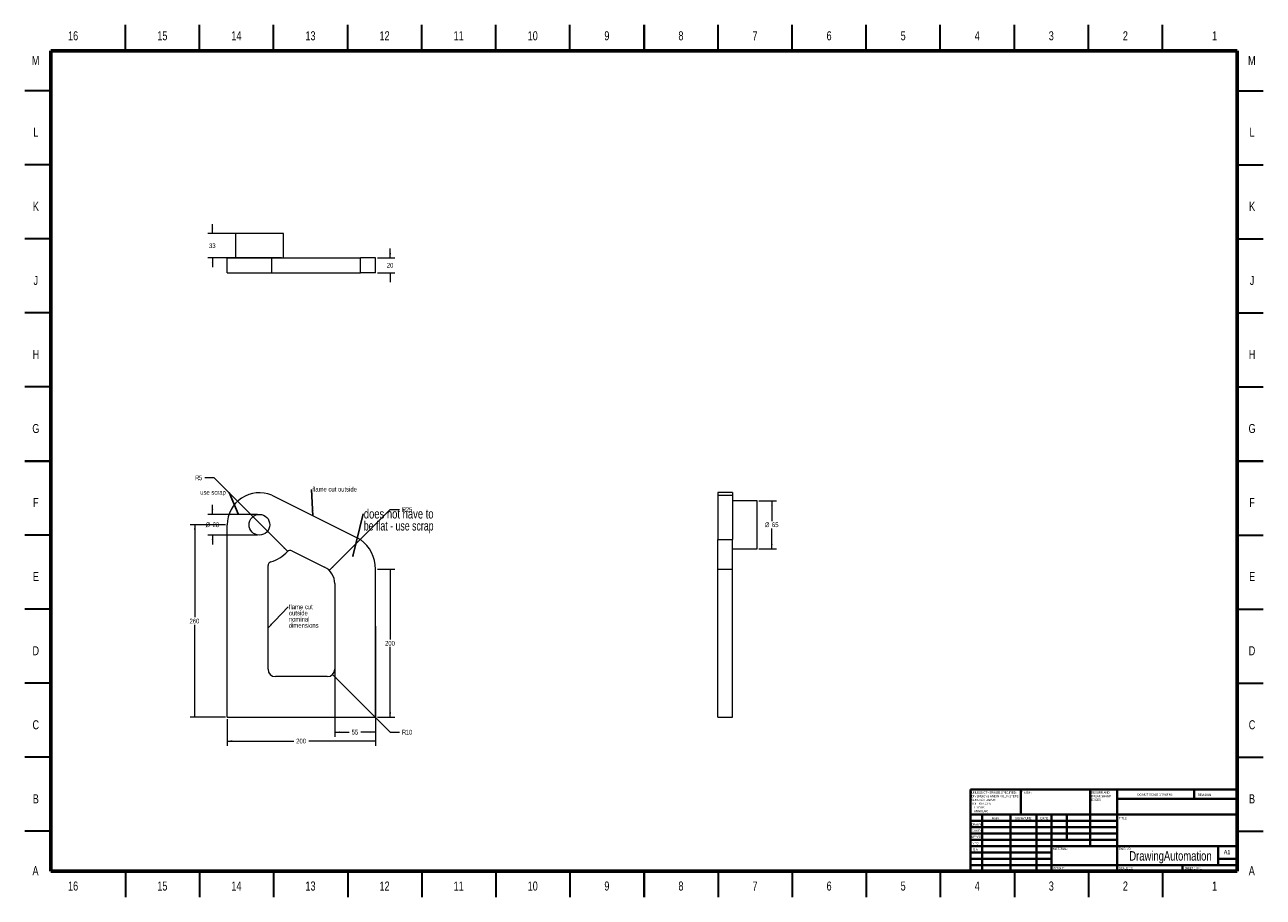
# Model space of a CAD drawing. Header units: millimetres. Extents: x 2 to 838, y 2 to 592.
import ezdxf

# ---------------------------------------------------------------- set-up
doc = ezdxf.new("R2010")
doc.units = ezdxf.units.MM
doc.styles.add('SLDTEXTSTYLE0', font='TXT', dxfattribs={"width": 0.75})
doc.styles.add('SLDTEXTSTYLE1', font='TXT', dxfattribs={"width": 0.686449})
doc.styles.add('SLDTEXTSTYLE2', font='TXT', dxfattribs={"width": 0.6875})
doc.styles.add('SLDTEXTSTYLE3', font='TXT', dxfattribs={"width": 0.697368})
doc.dimstyles.new('SLDDIMSTYLE0', dxfattribs={"dimtxt": 3.175, "dimasz": 3.302, "dimexe": 0, "dimexo": 0.0625, "dimgap": 0.79375, "dimtad": 0, "dimtih": 1, "dimtoh": 1, "dimlfac": 2, "dimrnd": 1e-09, "dimzin": 12, "dimdsep": 46, "dimtxsty": 'SLDTEXTSTYLE0', "dimsah": 1, "dimcen": 0.09, "dimadec": 0, "dimazin": 3, "dimtfac": 1, "dimtofl": 0, "dimtmove": 0, "dimatfit": 3, "dimfxl": 1, "dimfrac": 2, "dimtolj": 1, "dimtzin": 12, "dimarcsym": 0})
doc.dimstyles.new('SLDDIMSTYLE1', dxfattribs={"dimtxt": 3.175, "dimasz": 3.302, "dimexe": 0, "dimexo": 0.0625, "dimgap": 0.79375, "dimtad": 0, "dimtih": 1, "dimtoh": 1, "dimlfac": 2, "dimrnd": 1e-09, "dimzin": 12, "dimdsep": 46, "dimtxsty": 'SLDTEXTSTYLE0', "dimsah": 1, "dimcen": 0, "dimadec": 0, "dimazin": 3, "dimtfac": 1, "dimtofl": 0, "dimtmove": 0, "dimatfit": 3, "dimfxl": 1, "dimfrac": 2, "dimtolj": 1, "dimtzin": 12, "dimarcsym": 0})
doc.dimstyles.new('SLDDIMSTYLE2', dxfattribs={"dimtxt": 3.175, "dimasz": 3.302, "dimexe": 0, "dimexo": 0.0625, "dimgap": 0.79375, "dimtad": 0, "dimtih": 1, "dimtoh": 1, "dimlfac": 2, "dimrnd": 1e-09, "dimzin": 12, "dimdsep": 46, "dimtxsty": 'SLDTEXTSTYLE0', "dimsah": 1, "dimcen": 0.09, "dimadec": 0, "dimazin": 3, "dimtfac": 1, "dimtmove": 0, "dimatfit": 0, "dimfxl": 1, "dimfrac": 2, "dimtolj": 1, "dimtzin": 12, "dimarcsym": 0})
doc.dimstyles.new('SLDDIMSTYLE3', dxfattribs={"dimtxt": 0.18, "dimasz": 3.302, "dimexe": 0, "dimexo": 0.0625, "dimgap": 0, "dimtad": 0, "dimtih": 1, "dimtoh": 1, "dimdec": 0, "dimrnd": 1e-09, "dimzin": 0, "dimdsep": 46, "dimtxsty": 'Standard', "dimsah": 1, "dimcen": 0.09, "dimadec": 0, "dimazin": 0, "dimtfac": 3.302, "dimtdec": 0, "dimtofl": 0, "dimtmove": 0, "dimatfit": 3, "dimfxl": 1, "dimfrac": 2, "dimtolj": 1, "dimtzin": 0, "dimarcsym": 0})
doc.dimstyles.new('SLDDIMSTYLE4', dxfattribs={"dimtxt": 0.18, "dimasz": 1.016, "dimexe": 0, "dimexo": 0.0625, "dimgap": 0, "dimtad": 0, "dimtih": 1, "dimtoh": 1, "dimdec": 0, "dimrnd": 1e-09, "dimzin": 0, "dimdsep": 46, "dimtxsty": 'Standard', "dimblk1": 'DOT', "dimblk2": 'DOT', "dimsah": 1, "dimcen": 0.09, "dimadec": 0, "dimazin": 0, "dimtfac": 1.016, "dimtdec": 0, "dimtofl": 0, "dimtmove": 0, "dimatfit": 3, "dimldrblk": 'DOT', "dimfxl": 1, "dimfrac": 2, "dimtolj": 1, "dimtzin": 0, "dimarcsym": 0})

# ---------------------------------------------------------------- blocks, each defined once
blk = doc.blocks.new('SW_NOTE_0')
at = {"color": 0, "linetype": 'Continuous', "lineweight": 0, "char_height": 1.5, "attachment_point": 1, "style": 'SLDTEXTSTYLE0'}
for s, insert in [('UNLESS OTHERWISE SPECIFIED:', (0, 1.93)), ('TOLERANCES:', (0, -5.57)), ('SURFACE FINISH:', (0, -3.07)), ('DIMENSIONS ARE IN MILLIMETERS', (0, -0.57)), ('LINEAR:', (1.69, -8.07)), ('ANGULAR:', (1.69, -10.57))]:
    blk.add_mtext(s, dxfattribs=dict(at, insert=insert))
blk = doc.blocks.new('SW_NOTE_1')
at = {"color": 0, "linetype": 'Continuous', "lineweight": 0, "char_height": 1.5, "attachment_point": 1, "style": 'SLDTEXTSTYLE0'}
for s, insert in [('DEBURR AND', (0, 1.93)), ('BREAK SHARP', (0, -0.57)), ('EDGES', (0, -3.07))]:
    blk.add_mtext(s, dxfattribs=dict(at, insert=insert))
blk = doc.blocks.new('_D')
at = {"color": 7, "linetype": 'Continuous', "lineweight": 0}
for p, q in [((137.96, 253.96), (114.05, 253.96)), ((117.22, 253.96), (117.22, 191.48)), ((117.22, 123.96), (117.22, 186.44)), ((137.96, 123.96), (114.05, 123.96))]:
    blk.add_line(p, q, dxfattribs=at)
for points in [[(117.22, 253.96), (116.72, 250.65), (117.73, 250.65)], [(117.22, 123.96), (117.73, 127.26), (116.72, 127.26)]]:
    blk.add_solid(points, dxfattribs=at)
at = {"color": 7, "linetype": 'Continuous', "lineweight": 0, "insert": (113.71, 190.53), "char_height": 3.175, "attachment_point": 1, "style": 'SLDTEXTSTYLE0'}
blk.add_mtext('260', dxfattribs=at)
blk = doc.blocks.new('_D_1')
at = {"color": 7, "linetype": 'Continuous', "lineweight": 0}
for p, q in [((240.5, 223.96), (252.4, 223.96)), ((249.22, 223.96), (249.22, 176.48)), ((249.22, 123.96), (249.22, 171.44)), ((240.5, 123.96), (252.4, 123.96))]:
    blk.add_line(p, q, dxfattribs=at)
for points in [[(249.22, 223.96), (248.72, 220.65), (249.73, 220.65)], [(249.22, 123.96), (249.73, 127.26), (248.72, 127.26)]]:
    blk.add_solid(points, dxfattribs=at)
at = {"color": 7, "linetype": 'Continuous', "lineweight": 0, "insert": (245.71, 175.53), "char_height": 3.175, "attachment_point": 1, "style": 'SLDTEXTSTYLE0'}
blk.add_mtext('200', dxfattribs=at)
blk = doc.blocks.new('_D_2')
at = {"color": 7, "linetype": 'Continuous', "lineweight": 0}
for p, q in [((139.22, 122.69), (139.22, 104.78)), ((239.22, 122.69), (239.22, 104.78)), ((139.22, 107.96), (184.12, 107.96)), ((239.22, 107.96), (194.33, 107.96))]:
    blk.add_line(p, q, dxfattribs=at)
for points in [[(139.22, 107.96), (142.53, 107.45), (142.53, 108.46)], [(239.22, 107.96), (235.92, 108.46), (235.92, 107.45)]]:
    blk.add_solid(points, dxfattribs=at)
at = {"color": 7, "linetype": 'Continuous', "lineweight": 0, "insert": (185.71, 109.53), "char_height": 3.175, "attachment_point": 1, "style": 'SLDTEXTSTYLE0'}
blk.add_mtext('200', dxfattribs=at)
blk = doc.blocks.new('_D_3')
at = {"color": 7, "linetype": 'Continuous', "lineweight": 0}
for p, q in [((211.72, 185.44), (211.72, 110.78)), ((239.22, 185.44), (239.22, 110.78)), ((211.72, 113.96), (221.55, 113.96)), ((239.22, 113.96), (229.4, 113.96))]:
    blk.add_line(p, q, dxfattribs=at)
for points in [[(211.72, 113.96), (215.03, 113.45), (215.03, 114.46)], [(239.22, 113.96), (235.92, 114.46), (235.92, 113.45)]]:
    blk.add_solid(points, dxfattribs=at)
at = {"color": 7, "linetype": 'Continuous', "lineweight": 0, "insert": (223.13, 115.53), "char_height": 3.175, "attachment_point": 1, "style": 'SLDTEXTSTYLE0'}
blk.add_mtext('55', dxfattribs=at)
blk = doc.blocks.new('_D_4')
at = {"color": 7, "linetype": 'Continuous', "lineweight": 0}
for p, q in [((210.26, 152.92), (249.18, 113.96)), ((249.18, 113.96), (255.53, 113.96))]:
    blk.add_line(p, q, dxfattribs=at)
blk.add_solid([(210.26, 152.92), (212.23, 150.22), (212.95, 150.94)], dxfattribs=at)
at = {"color": 7, "linetype": 'Continuous', "lineweight": 0, "attachment_point": 1, "style": 'SLDTEXTSTYLE0'}
for s, insert, char_height in [('R', (257.12, 115.53), 3.17), ('10', (259.68, 115.53), 3.175)]:
    blk.add_mtext(s, dxfattribs=dict(at, insert=insert, char_height=char_height))
blk = doc.blocks.new('_D_5')
at = {"color": 7, "linetype": 'Continuous', "lineweight": 0}
for p, q in [((208.06, 223.08), (249.18, 264.24)), ((249.18, 264.24), (255.53, 264.24))]:
    blk.add_line(p, q, dxfattribs=at)
blk.add_solid([(208.06, 223.08), (210.75, 225.06), (210.03, 225.77)], dxfattribs=at)
at = {"color": 7, "linetype": 'Continuous', "lineweight": 0, "attachment_point": 1, "style": 'SLDTEXTSTYLE0'}
for s, insert, char_height in [('R', (257.12, 265.81), 3.17), ('25', (259.68, 265.81), 3.175)]:
    blk.add_mtext(s, dxfattribs=dict(at, insert=insert, char_height=char_height))
blk = doc.blocks.new('_D_6')
at = {"color": 7, "linetype": 'Continuous', "lineweight": 0}
for p, q in [((130.34, 285.62), (123.99, 285.62)), ((179.97, 235.93), (130.34, 285.62))]:
    blk.add_line(p, q, dxfattribs=at)
blk.add_solid([(179.97, 235.93), (178, 238.62), (177.28, 237.91)], dxfattribs=at)
at = {"color": 7, "linetype": 'Continuous', "lineweight": 0, "char_height": 3.17, "attachment_point": 1, "style": 'SLDTEXTSTYLE0'}
for s, insert in [('R', (117.5, 287.2)), ('5', (120.06, 287.2))]:
    blk.add_mtext(s, dxfattribs=dict(at, insert=insert))
blk = doc.blocks.new('_D_7')
at = {"color": 7, "linetype": 'Continuous', "lineweight": 0}
for p, q in [((159.62, 260.96), (126.05, 260.96)), ((129.22, 260.96), (129.22, 267.31)), ((159.62, 246.96), (126.05, 246.96)), ((129.22, 246.96), (129.22, 240.61))]:
    blk.add_line(p, q, dxfattribs=at)
for points in [[(129.22, 260.96), (129.73, 264.26), (128.72, 264.26)], [(129.22, 246.96), (128.72, 243.65), (129.73, 243.65)]]:
    blk.add_solid(points, dxfattribs=at)
at = {"color": 7, "linetype": 'Continuous', "lineweight": 0, "char_height": 3.175, "attachment_point": 1, "style": 'SLDTEXTSTYLE0'}
for s, insert in [('%%c', (124.5, 255.53)), ('28', (129.27, 255.53))]:
    blk.add_mtext(s, dxfattribs=dict(at, insert=insert))
blk = doc.blocks.new('SW_NOTE_2')
at = {"color": 0, "linetype": 'Continuous', "lineweight": 0, "insert": (-19.61, 1.74), "char_height": 3.175, "attachment_point": 1, "style": 'SLDTEXTSTYLE0'}
blk.add_mtext('use scrap', dxfattribs=at)
blk = doc.blocks.new('SW_NOTE_3')
at = {"color": 0, "linetype": 'Continuous', "lineweight": 0, "char_height": 6.35, "attachment_point": 1}
for s, insert, style in [('does not have to', (0.54, 3.25), 'SLDTEXTSTYLE0'), ('be flat - use scrap', (0.54, -4.86), 'SLDTEXTSTYLE3')]:
    blk.add_mtext(s, dxfattribs=dict(at, insert=insert, style=style))
blk = doc.blocks.new('_DOT')
at = {"color": 0, "linetype": 'ByBlock', "lineweight": -2}
blk.add_line((-0.5, 0), (-1, 0), dxfattribs=at)
at = {"color": 0, "linetype": 'ByBlock', "const_width": 0.5}
blk.add_lwpolyline([(-0.25, 0, 1), (0.25, 0, 1)], format="xyb", close=True, dxfattribs=at)
blk = doc.blocks.new('SW_NOTE_4')
at = {"color": 0, "linetype": 'Continuous', "lineweight": 0, "insert": (0.54, 1.71), "char_height": 3.175, "attachment_point": 1, "style": 'SLDTEXTSTYLE0'}
blk.add_mtext('flame cut outside', dxfattribs=at)
blk = doc.blocks.new('SW_NOTE_5')
at = {"color": 0, "linetype": 'Continuous', "lineweight": 0, "char_height": 3.175, "attachment_point": 1, "style": 'SLDTEXTSTYLE0'}
for s, insert in [('flame cut', (0.51, 1.57)), ('outside', (0.51, -2.61)), ('nominal', (0.51, -6.78)), ('dimensions', (0.51, -10.96))]:
    blk.add_mtext(s, dxfattribs=dict(at, insert=insert))
blk = doc.blocks.new('_D_8')
at = {"color": 7, "linetype": 'Continuous', "lineweight": 0}
for p, q in [((129.22, 450.64), (129.22, 456.99)), ((175.87, 450.64), (126.05, 450.64)), ((175.87, 434.14), (126.05, 434.14)), ((129.22, 434.14), (129.22, 427.79))]:
    blk.add_line(p, q, dxfattribs=at)
for points in [[(129.22, 450.64), (129.73, 453.94), (128.72, 453.94)], [(129.22, 434.14), (128.72, 430.84), (129.73, 430.84)]]:
    blk.add_solid(points, dxfattribs=at)
at = {"color": 7, "linetype": 'Continuous', "lineweight": 0, "insert": (126.88, 443.96), "char_height": 3.175, "attachment_point": 1, "style": 'SLDTEXTSTYLE0'}
blk.add_mtext('33', dxfattribs=at)
blk = doc.blocks.new('_D_9')
at = {"color": 7, "linetype": 'Continuous', "lineweight": 0}
for p, q in [((249.22, 434.14), (249.22, 440.49)), ((240.5, 434.14), (252.4, 434.14)), ((240.5, 424.14), (252.4, 424.14)), ((249.22, 424.14), (249.22, 417.79))]:
    blk.add_line(p, q, dxfattribs=at)
for points in [[(249.22, 434.14), (249.73, 437.44), (248.72, 437.44)], [(249.22, 424.14), (248.72, 420.84), (249.73, 420.84)]]:
    blk.add_solid(points, dxfattribs=at)
at = {"color": 7, "linetype": 'Continuous', "lineweight": 0, "insert": (246.88, 430.71), "char_height": 3.175, "attachment_point": 1, "style": 'SLDTEXTSTYLE0'}
blk.add_mtext('20', dxfattribs=at)
blk = doc.blocks.new('_D_10')
at = {"color": 7, "linetype": 'Continuous', "lineweight": 0}
for p, q in [((498.1, 270.21), (510, 270.21)), ((506.82, 270.21), (506.82, 256.48)), ((506.82, 237.71), (506.82, 251.44)), ((498.1, 237.71), (510, 237.71))]:
    blk.add_line(p, q, dxfattribs=at)
for points in [[(506.82, 270.21), (506.32, 266.9), (507.33, 266.9)], [(506.82, 237.71), (507.33, 241.01), (506.32, 241.01)]]:
    blk.add_solid(points, dxfattribs=at)
at = {"color": 7, "linetype": 'Continuous', "lineweight": 0, "char_height": 3.175, "attachment_point": 1, "style": 'SLDTEXTSTYLE0'}
for s, insert in [('%%c', (502.1, 255.53)), ('65', (506.87, 255.53))]:
    blk.add_mtext(s, dxfattribs=dict(at, insert=insert))

msp = doc.modelspace()

# ---------------------------------------------------------------- linework, layer by layer
at = {"color": 7, "linetype": 'Continuous', "lineweight": 30}
for p, q in [((70.5, 574), (70.5, 591.5)), ((120.5, 574), (120.5, 591.5)), ((170.5, 574), (170.5, 591.5)), ((220.5, 574), (220.5, 591.5)), ((270.5, 574), (270.5, 591.5)), ((320.5, 574), (320.5, 591.5)), ((370.5, 574), (370.5, 591.5)), ((420.5, 591.5), (420.5, 574)), ((420.5, 574), (420.5, 591.5)), ((470.5, 574), (470.5, 591.5)), ((520.5, 574), (520.5, 591.5)), ((570.5, 574), (570.5, 591.5)), ((620.5, 574), (620.5, 591.5)), ((670.5, 574), (670.5, 591.5)), ((720.5, 574), (720.5, 591.5)), ((770.5, 574), (770.5, 591.5)), ((20, 547), (2.5, 547)), ((821, 547), (838.5, 547)), ((20, 497), (2.5, 497)), ((821, 497), (838.5, 497)), ((20, 447), (2.5, 447)), ((821, 447), (838.5, 447)), ((20, 397), (2.5, 397)), ((821, 397), (838.5, 397)), ((20, 347), (2.5, 347)), ((821, 347), (838.5, 347)), ((2.5, 297), (20, 297)), ((20, 297), (2.5, 297)), ((838.5, 297), (821, 297)), ((821, 297), (838.5, 297)), ((20, 247), (2.5, 247)), ((821, 247), (838.5, 247)), ((20, 197), (2.5, 197)), ((821, 197), (838.5, 197)), ((20, 147), (2.5, 147)), ((821, 147), (838.5, 147)), ((20, 97), (2.5, 97)), ((821, 97), (838.5, 97)), ((20, 47), (2.5, 47)), ((821, 47), (838.5, 47)), ((70.5, 20), (70.5, 2.5)), ((120.5, 20), (120.5, 2.5)), ((170.5, 20), (170.5, 2.5)), ((220.5, 20), (220.5, 2.5)), ((270.5, 20), (270.5, 2.5)), ((320.5, 20), (320.5, 2.5)), ((370.5, 20), (370.5, 2.5)), ((420.5, 2.5), (420.5, 20)), ((420.5, 20), (420.5, 2.5)), ((470.5, 20), (470.5, 2.5)), ((520.5, 20), (520.5, 2.5)), ((570.5, 20), (570.5, 2.5)), ((620.5, 20), (620.5, 2.5)), ((670.5, 20), (670.5, 2.5)), ((720.5, 20), (720.5, 2.5)), ((770.5, 20), (770.5, 2.5))]:
    msp.add_line(p, q, dxfattribs=at)
at = {"color": 7, "linetype": 'Continuous', "lineweight": 60}
for p, q in [((20, 20), (20, 574)), ((20, 574), (821, 574)), ((821, 574), (821, 20)), ((821, 20), (20, 20))]:
    msp.add_line(p, q, dxfattribs=at)
at = {"color": 7, "linetype": 'Continuous', "lineweight": 15}
for p, q in [((144.6417, 450.64), (144.6417, 434.14)), ((177.1417, 450.64), (144.6417, 450.64)), ((177.1417, 434.14), (177.1417, 450.64)), ((139.225, 424.14), (139.225, 434.14)), ((139.225, 434.14), (169.225, 434.14)), ((169.225, 424.14), (169.225, 434.14)), ((169.225, 434.14), (229.225, 434.14)), ((229.225, 424.14), (229.225, 434.14)), ((239.225, 434.14), (229.225, 434.14)), ((239.225, 424.14), (239.225, 434.14)), ((139.225, 424.14), (169.225, 424.14)), ((169.225, 424.14), (229.225, 424.14)), ((239.225, 424.14), (229.225, 424.14)), ((169.225, 273.9567), (229.225, 243.9567)), ((480.325, 275.6233), (470.325, 275.6233)), ((470.325, 275.6233), (470.325, 273.9567)), ((470.325, 273.9567), (480.325, 273.9567)), ((470.325, 273.9567), (470.325, 243.9567)), ((480.325, 275.6233), (480.325, 273.9567)), ((480.325, 273.9567), (480.325, 243.9567)), ((496.825, 270.2067), (480.325, 270.2067)), ((496.825, 253.9567), (496.825, 270.2067)), ((139.225, 123.9567), (139.225, 253.9567)), ((496.825, 237.7067), (496.825, 253.9567)), ((470.325, 223.9567), (470.325, 243.9567)), ((470.325, 243.9567), (480.325, 243.9567)), ((480.325, 223.9567), (480.325, 243.9567)), ((182.8569, 236.3948), (204.8152, 225.4156)), ((480.325, 237.7067), (496.825, 237.7067)), ((166.725, 156.4567), (166.725, 226.4409)), ((239.225, 123.9567), (239.225, 223.9567)), ((470.325, 223.9567), (480.325, 223.9567)), ((470.325, 123.9567), (470.325, 223.9567)), ((480.325, 123.9567), (480.325, 223.9567)), ((211.725, 214.2353), (211.725, 156.4567)), ((206.725, 151.4567), (171.725, 151.4567)), ((139.225, 123.9567), (239.225, 123.9567)), ((470.325, 123.9567), (480.325, 123.9567))]:
    msp.add_line(p, q, dxfattribs=at)
at = {"color": 7, "linetype": 'Continuous', "lineweight": 40}
for p, q in [((641, 75.25), (821, 75.25)), ((641, 75.25), (641, 20)), ((674.8, 58.25), (674.8, 75.25)), ((721.6, 75.25), (721.6, 37)), ((739.8, 75.25), (739.8, 20)), ((791.8, 68.875), (791.8, 75.25)), ((821, 68.875), (739.8, 68.875)), ((821, 58.25), (641, 58.25)), ((739.8, 54), (641, 54)), ((648.8, 58.25), (648.8, 20)), ((667.991, 58.25), (667.991, 20)), ((685.3989, 58.25), (685.3989, 20)), ((695.6, 20), (695.6, 58.25)), ((706, 41.25), (706, 58.25)), ((739.8, 49.75), (641, 49.75)), ((739.8, 45.5), (641, 45.5)), ((739.8, 41.25), (641, 41.25)), ((695.6, 37), (641, 37)), ((695.6, 37), (821, 37)), ((808, 24.25), (808, 37)), ((695.6, 32.7499), (641, 32.7499)), ((695.6, 28.5), (641, 28.5)), ((821, 28.5), (808, 28.5)), ((641, 24.25), (821, 24.25)), ((784, 20), (784, 24.25))]:
    msp.add_line(p, q, dxfattribs=at)
at = {"color": 7, "linetype": 'Continuous', "lineweight": 15}
msp.add_circle((160.8917, 253.9567), 7, dxfattribs=at)
for centre, radius, start, end in [((160.8917, 253.9567), 21.6667, 67.3801351, 180), ((214.225, 223.9567), 25, 0, 53.1301024), ((160.8917, 253.9567), 26.25, 286.8492796, 316.4787282), ((181.7388, 234.1587), 2.5, 63.4349488, 136.4787282), ((169.225, 226.4409), 2.5, 106.8492796, 180), ((199.225, 214.2353), 12.5, 0, 63.4349488), ((171.725, 156.4567), 5, 180, 270), ((206.725, 156.4567), 5, 270, 0)]:
    msp.add_arc(centre, radius, start, end, dxfattribs=at)

# ---------------------------------------------------------------- block references
at = {"color": 7, "linetype": 'Continuous', "lineweight": 0}
for name, p in [('SW_NOTE_2', (140.5531, 275.6627)), ('SW_NOTE_4', (196.0863, 277.8715)), ('SW_NOTE_3', (230.8259, 261.2828)), ('SW_NOTE_5', (180.2234, 198.5543)), ('SW_NOTE_0', (641.5937, 71.9874)), ('SW_NOTE_1', (722.3092, 72.0695))]:
    msp.add_blockref(name, p, dxfattribs=at)

# ---------------------------------------------------------------- texts
for s, insert, char_height, attachment_point, style in [('16', (35.1272, 587.1137), 6.096, 2, 'SLDTEXTSTYLE0'), ('15', (95.3772, 587.1137), 6.096, 2, 'SLDTEXTSTYLE0'), ('14', (145.3772, 587.1137), 6.096, 2, 'SLDTEXTSTYLE0'), ('13', (195.3772, 587.1137), 6.096, 2, 'SLDTEXTSTYLE0'), ('12', (245.3772, 587.1137), 6.096, 2, 'SLDTEXTSTYLE0'), ('11', (295.3772, 587.1137), 6.096, 2, 'SLDTEXTSTYLE0'), ('10', (345.3772, 587.1137), 6.096, 2, 'SLDTEXTSTYLE0'), ('9', (395.4386, 587.1137), 6.096, 2, 'SLDTEXTSTYLE0'), ('8', (445.4386, 587.1137), 6.096, 2, 'SLDTEXTSTYLE0'), ('7', (495.4386, 587.1137), 6.096, 2, 'SLDTEXTSTYLE0'), ('6', (545.4386, 587.1137), 6.096, 2, 'SLDTEXTSTYLE0'), ('5', (595.4386, 587.1137), 6.096, 2, 'SLDTEXTSTYLE0'), ('4', (645.4386, 587.1137), 6.096, 2, 'SLDTEXTSTYLE0'), ('3', (695.4386, 587.1137), 6.096, 2, 'SLDTEXTSTYLE0'), ('2', (745.4386, 587.1137), 6.096, 2, 'SLDTEXTSTYLE0'), ('1', (805.6886, 587.1137), 6.096, 2, 'SLDTEXTSTYLE0'), ('M', (9.7904, 570.4757), 6.096, 2, 'SLDTEXTSTYLE0'), ('M', (830.7904, 570.4757), 6.096, 2, 'SLDTEXTSTYLE0'), ('L', (9.9344, 521.9757), 6.096, 2, 'SLDTEXTSTYLE0'), ('L', (830.9344, 521.9757), 6.096, 2, 'SLDTEXTSTYLE0'), ('K', (9.9809, 471.9757), 6.096, 2, 'SLDTEXTSTYLE0'), ('K', (830.9809, 471.9757), 6.096, 2, 'SLDTEXTSTYLE0'), ('J', (9.945, 421.9757), 6.096, 2, 'SLDTEXTSTYLE0'), ('J', (830.945, 421.9757), 6.096, 2, 'SLDTEXTSTYLE0'), ('H', (9.9852, 371.9757), 6.096, 2, 'SLDTEXTSTYLE0'), ('H', (830.9852, 371.9757), 6.096, 2, 'SLDTEXTSTYLE0'), ('G', (9.9809, 321.9757), 6.096, 2, 'SLDTEXTSTYLE0'), ('G', (830.9809, 321.9757), 6.096, 2, 'SLDTEXTSTYLE0'), ('F', (9.9365, 271.9757), 6.096, 2, 'SLDTEXTSTYLE0'), ('F', (830.9365, 271.9757), 6.096, 2, 'SLDTEXTSTYLE0'), ('E', (10.0106, 221.9757), 6.096, 2, 'SLDTEXTSTYLE0'), ('E', (831.0106, 221.9757), 6.096, 2, 'SLDTEXTSTYLE0'), ('D', (9.9302, 171.9757), 6.096, 2, 'SLDTEXTSTYLE0'), ('D', (830.9302, 171.9757), 6.096, 2, 'SLDTEXTSTYLE0'), ('C', (9.9365, 121.9757), 6.096, 2, 'SLDTEXTSTYLE0'), ('C', (830.9365, 121.9757), 6.096, 2, 'SLDTEXTSTYLE0'), ('B', (9.9534, 71.9757), 6.096, 2, 'SLDTEXTSTYLE0'), ('FINISH:', (675.3713, 73.9193), 1.5, 1, 'SLDTEXTSTYLE0'), ('DO NOT SCALE DRAWING', (753.6146, 72.533), 1.5, 1, 'SLDTEXTSTYLE0'), ('REVISION', (794.3276, 72.3349), 1.5, 1, 'SLDTEXTSTYLE0'), ('B', (830.9534, 71.9757), 6.096, 2, 'SLDTEXTSTYLE0'), ('DRAWN', (641.6434, 52.3848), 1.5, 1, 'SLDTEXTSTYLE1'), ('NAME', (655.3222, 56.5015), 1.5, 1, 'SLDTEXTSTYLE0'), ('SIGNATURE', (671.0336, 56.5618), 1.5, 1, 'SLDTEXTSTYLE0'), ('DATE', (688.2147, 56.5762), 1.5, 1, 'SLDTEXTSTYLE0'), ('TITLE:', (741.0902, 56.5762), 1.5, 1, 'SLDTEXTSTYLE0'), ("APPV'D", (641.4017, 44.0659), 1.5, 1, 'SLDTEXTSTYLE0'), ("CHK'D", (641.9392, 48.1619), 1.5, 1, 'SLDTEXTSTYLE0'), ('MFG', (642.124, 39.7158), 1.5, 1, 'SLDTEXTSTYLE0'), ('Q.A', (642.509, 35.5047), 1.5, 1, 'SLDTEXTSTYLE0'), ('MATERIAL:', (696.6459, 35.9861), 1.5, 1, 'SLDTEXTSTYLE0'), ('DrawingAutomation', (775.8813, 33.6069), 6.35, 2, 'SLDTEXTSTYLE0'), ('DWG NO.', (740.953, 35.9861), 1.5, 1, 'SLDTEXTSTYLE0'), ('A1', (811.8712, 34.4064), 2.91042, 1, 'SLDTEXTSTYLE0'), ('A', (9.7566, 23.4757), 6.096, 2, 'SLDTEXTSTYLE0'), ('WEIGHT:', (696.6178, 22.9493), 1.4986, 1, 'SLDTEXTSTYLE0'), ('SCALE:1:2', (741.074, 22.9001), 1.5, 1, 'SLDTEXTSTYLE0'), ('SHEET 1 OF 1', (785.4783, 22.9001), 1.5, 1, 'SLDTEXTSTYLE2'), ('A', (830.7566, 23.4757), 6.096, 2, 'SLDTEXTSTYLE0'), ('16', (35.1272, 13.1137), 6.096, 2, 'SLDTEXTSTYLE0'), ('15', (95.3772, 13.1137), 6.096, 2, 'SLDTEXTSTYLE0'), ('14', (145.3772, 13.1137), 6.096, 2, 'SLDTEXTSTYLE0'), ('13', (195.3772, 13.1137), 6.096, 2, 'SLDTEXTSTYLE0'), ('12', (245.3772, 13.1137), 6.096, 2, 'SLDTEXTSTYLE0'), ('11', (295.3772, 13.1137), 6.096, 2, 'SLDTEXTSTYLE0'), ('10', (345.3772, 13.1137), 6.096, 2, 'SLDTEXTSTYLE0'), ('9', (395.4386, 13.1137), 6.096, 2, 'SLDTEXTSTYLE0'), ('8', (445.4386, 13.1137), 6.096, 2, 'SLDTEXTSTYLE0'), ('7', (495.4386, 13.1137), 6.096, 2, 'SLDTEXTSTYLE0'), ('6', (545.4386, 13.1137), 6.096, 2, 'SLDTEXTSTYLE0'), ('5', (595.4386, 13.1137), 6.096, 2, 'SLDTEXTSTYLE0'), ('4', (645.4386, 13.1137), 6.096, 2, 'SLDTEXTSTYLE0'), ('3', (695.4386, 13.1137), 6.096, 2, 'SLDTEXTSTYLE0'), ('2', (745.4386, 13.1137), 6.096, 2, 'SLDTEXTSTYLE0'), ('1', (805.6886, 13.1137), 6.096, 2, 'SLDTEXTSTYLE0')]:
    msp.add_mtext(s, dxfattribs=dict(at, insert=insert, char_height=char_height, attachment_point=attachment_point, style=style))

# ---------------------------------------------------------------- dimensions: what is measured, and where the dimension line sits
for base, p1, p2, dimstyle, picture, middle in [((129.225, 434.14), (177.1417, 450.64), (177.1417, 434.14), 'SLDDIMSTYLE2', '_D_8', (129.225, 442.39)), ((249.225, 424.14), (239.225, 434.14), (239.225, 424.14), 'SLDDIMSTYLE2', '_D_9', (249.225, 429.14)), ((117.225, 253.9567), (139.225, 123.9567), (139.225, 253.9567), 'SLDDIMSTYLE0', '_D', (117.225, 188.9567)), ((249.225, 223.9567), (239.225, 123.9567), (239.225, 223.9567), 'SLDDIMSTYLE0', '_D_1', (249.225, 173.9567))]:
    dim = msp.add_linear_dim(base=base, p1=p1, p2=p2, angle=90, dimstyle=dimstyle, dxfattribs=at)
    dim.commit()
    dim.dimension.update_dxf_attribs({"geometry": picture, "text_midpoint": middle, "dimtype": 160})
for center, mpoint, picture, middle in [((181.7388, 234.1587), (179.9722, 235.9277), '_D_6', (119.9512, 285.6233)), ((199.225, 214.2353), (208.0597, 223.0782), '_D_5', (260.7408, 264.2353)), ((206.725, 156.4567), (210.2586, 152.9192), '_D_4', (260.7408, 113.9567))]:
    dim = msp.add_radius_dim(center=center, mpoint=mpoint, dimstyle='SLDDIMSTYLE1', dxfattribs=at)
    dim.commit()
    dim.dimension.update_dxf_attribs({"geometry": picture, "text_midpoint": middle, "dimtype": 164})
for base, p1, p2, dimstyle, picture, middle in [((506.825, 237.7067), (496.825, 270.2067), (496.825, 237.7067), 'SLDDIMSTYLE0', '_D_10', (506.825, 253.9567)), ((129.225, 260.9567), (160.8917, 246.9567), (160.8917, 260.9567), 'SLDDIMSTYLE2', '_D_7', (129.225, 253.9567))]:
    dim = msp.add_linear_dim(base=base, p1=p1, p2=p2, angle=90, text='%%c<>', dimstyle=dimstyle, dxfattribs=at)
    dim.commit()
    dim.dimension.update_dxf_attribs({"geometry": picture, "text_midpoint": middle, "dimtype": 160})
for base, p1, p2, picture, middle in [((239.225, 113.9567), (211.725, 186.7087), (239.225, 186.7087), '_D_3', (225.475, 113.9567)), ((239.225, 107.9567), (139.225, 123.9567), (239.225, 123.9567), '_D_2', (189.225, 107.9567))]:
    dim = msp.add_linear_dim(base=base, p1=p1, p2=p2, dimstyle='SLDDIMSTYLE0', dxfattribs=at)
    dim.commit()
    dim.dimension.update_dxf_attribs({"geometry": picture, "text_midpoint": middle, "dimtype": 160})

# ---------------------------------------------------------------- leaders
for points, dimstyle in [([(197.0446, 260.0469), (196.0863, 277.8715)], 'SLDDIMSTYLE3'), ([(146.4531, 261.4126), (140.5531, 275.6627)], 'SLDDIMSTYLE3'), ([(224.0421, 232.7443), (230.8259, 261.2828)], 'SLDDIMSTYLE4'), ([(166.725, 184.3831), (180.2234, 198.5543)], 'SLDDIMSTYLE3')]:
    msp.add_leader(points, dimstyle=dimstyle, dxfattribs=at)

doc.saveas('drawing.dxf')
